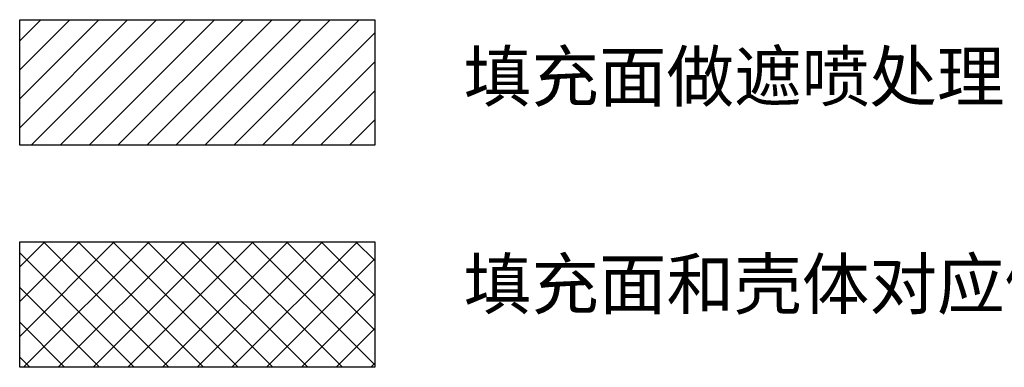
# Model space of a CAD drawing. Header units: inches. Extents: x 5771 to 6779, y 390 to 1103.
# Tile 5 of 17: x 6528 to 6649, y 600 to 643. Entities that reach past the tile are written whole.
import ezdxf

# ---------------------------------------------------------------- set-up
doc = ezdxf.new("R2010")
doc.units = ezdxf.units.IN
doc.header["$LTSCALE"] = 1.21
doc.header["$MEASUREMENT"] = 0
doc.layers.get('0').update_dxf_attribs({"linetype": 'CONTINUOUS'})
doc.styles.add('微软雅黑', font='txt')

msp = doc.modelspace()

# ---------------------------------------------------------------- hatches: boundary and pattern name
at = {"ltscale": 5}
h = msp.add_hatch(dxfattribs=at)
h.set_pattern_fill('ANSI31', color=256, scale=20, style=0)
h.set_pattern_definition([(45, (7127.556, -22.9437), (-1.767767, 1.767767), [])])
h.paths.add_polyline_path([(6571.87515, 642.7525), (6528.48192, 642.7525), (6528.48192, 627.42576), (6571.87515, 627.42576)])
h = msp.add_hatch(dxfattribs=at)
h.set_pattern_fill('ANSI37', color=256, scale=24, style=0)
h.set_pattern_definition([(45, (7127.556, -22.9437), (-2.12132, 2.12132), []), (135, (7127.556, -22.9437), (-2.12132, -2.12132), [])])
h.paths.add_polyline_path([(6571.87515, 615.66608), (6528.48192, 615.66608), (6528.48192, 600.33934), (6571.87515, 600.33934)])

# ---------------------------------------------------------------- linework, layer by layer
for points in [[(6528.48192, 642.7525), (6571.87515, 642.7525), (6571.87515, 627.42576), (6528.48192, 627.42576)], [(6528.48192, 615.66608), (6571.87515, 615.66608), (6571.87515, 600.33934), (6528.48192, 600.33934)]]:
    msp.add_lwpolyline(points, close=True, dxfattribs=at)

# ---------------------------------------------------------------- texts
at = {"lineweight": 5, "attachment_point": 1, "style": '微软雅黑'}
for s, insert, char_height, width in [('填充面做遮喷处理', (6582.74006, 638.85482), 6.056533, 84.3428221), ('填充面和壳体对应侧面做遮喷处理', (6582.74006, 613.522), 6.0565325, 128.9224904)]:
    msp.add_mtext(s, dxfattribs=dict(at, insert=insert, char_height=char_height, width=width))

doc.saveas('drawing.dxf')
